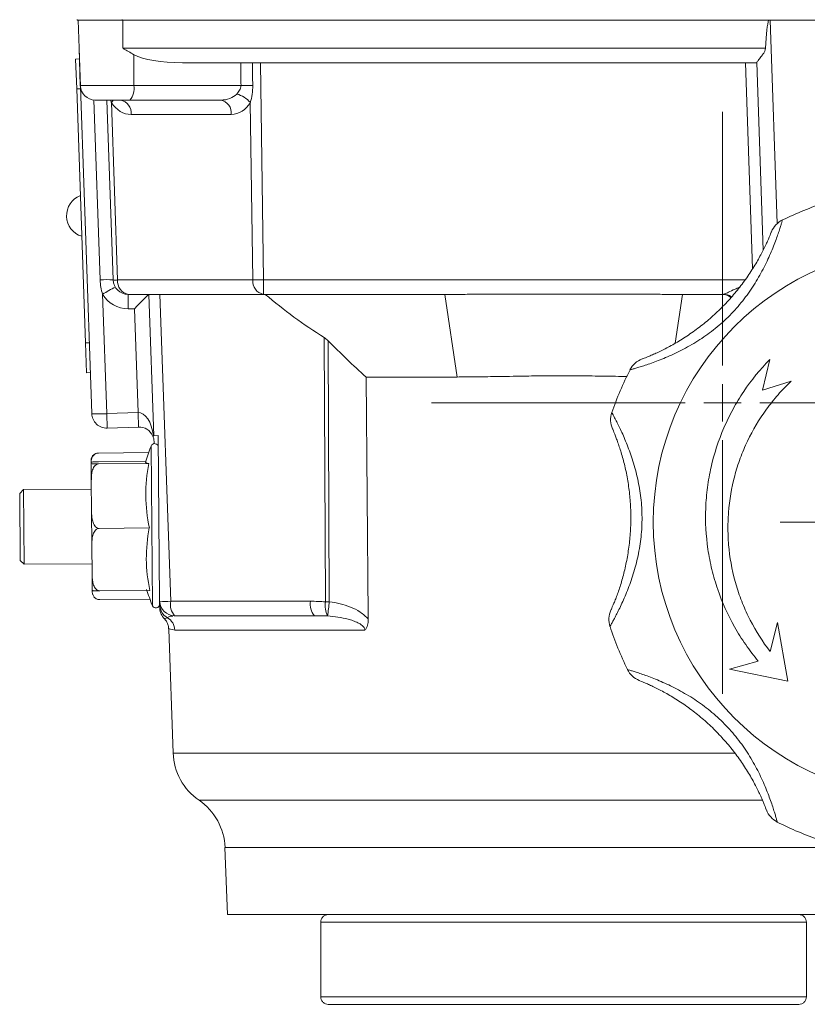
# Model space of a CAD drawing. Header units: millimetres. Extents: x 125 to 768, y -64 to 697.
# Tile 19 of 24: x 568 to 674, y 460 to 592. Entities that reach past the tile are written whole.
import ezdxf

# ---------------------------------------------------------------- set-up
doc = ezdxf.new("R2010")
doc.units = ezdxf.units.MM

# ---------------------------------------------------------------- blocks, each defined once
blk = doc.blocks.new('SW_CENTERMARKSYMBOL_6')
at = {"color": 0, "linetype": 'Continuous', "lineweight": 0}
for p, q in [((0, 5), (0, 20)), ((0, 0), (0, 2.5)), ((-5, 0), (-20, 0)), ((0, 0), (-2.5, 0)), ((0, 0), (2.5, 0)), ((0, 0), (0, -2.5)), ((5, 0), (20, 0)), ((0, -5), (0, -20))]:
    blk.add_line(p, q, dxfattribs=at)
blk = doc.blocks.new('SW_CENTERMARKSYMBOL_7')
at = {"color": 0, "linetype": 'Continuous', "lineweight": 0}
for p, q in [((0, 5), (0, 38.94)), ((0, 0), (0, 2.5)), ((-5, 0), (-38.94, 0)), ((0, 0), (-2.5, 0)), ((0, 0), (2.5, 0)), ((0, 0), (0, -2.5)), ((5, 0), (38.94, 0)), ((0, -5), (0, -38.94))]:
    blk.add_line(p, q, dxfattribs=at)

msp = doc.modelspace()

# ---------------------------------------------------------------- linework, layer by layer
at = {"color": 7, "linetype": 'Continuous', "lineweight": 15}
for p, q in [((575.95, 591.88), (575.95, 591.78)), ((578.13, 591.78), (575.95, 591.78)), ((576.18, 588.01), (576.05, 591.78)), ((578.13, 591.78), (582.04, 591.78)), ((581.95, 591.88), (581.95, 591.78)), ((582.04, 588.01), (582.04, 591.78)), ((582.04, 591.78), (668.47, 591.78)), ((668.47, 591.78), (668.68, 591.78)), ((711.39, 591.78), (668.68, 591.78)), ((576.18, 588.01), (576.35, 583.01)), ((577.89, 539.12), (576.18, 588.01)), ((582.04, 588.01), (668.07, 588.01)), ((576.23, 586.58), (575.73, 586.57)), ((575.73, 586.57), (575.87, 582.57)), ((583.51, 583.01), (583.54, 587.15)), ((666.88, 586.08), (590.01, 586.08)), ((600.45, 586.08), (600.87, 557.01)), ((667.75, 561.01), (666.88, 586.09)), ((576.37, 582.59), (575.87, 582.57)), ((575.87, 582.57), (577.05, 548.59)), ((583.51, 583.01), (597.86, 583.01)), ((582.99, 581.08), (578.35, 581.08)), ((580.76, 557.01), (579.92, 581.08)), ((595.15, 581.08), (582.99, 581.08)), ((580.52, 580.76), (581.35, 557.01)), ((599.46, 557.01), (599.11, 580.76)), ((596.56, 579.15), (583.15, 579.15)), ((581.35, 557.01), (599.46, 557.01)), ((600.87, 557.01), (600.87, 555.08)), ((579.33, 555.09), (579.89, 539.12)), ((600.87, 555.08), (582.76, 555.08)), ((586.2, 536.17), (585.53, 555.08)), ((587.02, 555.08), (588.45, 514.01)), ((625.13, 555.08), (600.87, 555.08)), ((626.81, 544.02), (625.13, 555.08)), ((656.95, 555.08), (655.95, 548.55)), ((662.42, 555.08), (656.95, 555.08)), ((583.6, 553.15), (582.76, 553.15)), ((584.09, 539.26), (583.6, 553.15)), ((577.55, 548.61), (577.05, 548.59)), ((577.05, 548.59), (577.19, 544.59)), ((609.17, 513.94), (609, 549.3)), ((609.52, 548.87), (609.68, 513.94)), ((667.67, 542.25), (668.64, 546.36)), ((577.69, 544.61), (577.19, 544.59)), ((626.81, 544.02), (614.6, 544.02)), ((671.49, 543.46), (667.67, 542.25)), ((579.89, 539.12), (584.09, 539.26)), ((579.89, 539.12), (579.95, 537.19)), ((584.09, 539.26), (584.15, 537.33)), ((584.15, 537.33), (579.95, 537.19)), ((586.2, 536.17), (586.16, 536.17)), ((586.2, 536.17), (586.78, 536.18)), ((586.23, 535.1), (586.22, 535.4)), ((586.78, 536.18), (586.97, 514.01)), ((578.8, 533.85), (585.5, 533.91)), ((577.81, 532.6), (577.81, 532.46)), ((577.83, 530.13), (577.81, 532.46)), ((578.81, 532.68), (585.12, 532.73)), ((578.81, 532.4), (585.52, 532.46)), ((577.83, 530.13), (577.86, 526.02)), ((568.74, 528.95), (568.24, 528.45)), ((568.32, 519.45), (568.24, 528.45)), ((577.84, 529.03), (568.74, 528.95)), ((568.74, 528.95), (568.82, 518.96)), ((577.9, 521.56), (577.86, 526.02)), ((578.88, 523.76), (585.59, 523.82)), ((577.9, 521.56), (577.94, 517.59)), ((568.32, 519.45), (568.82, 518.96)), ((568.82, 518.96), (577.92, 519.03)), ((577.96, 515.47), (577.94, 517.59)), ((577.96, 515.47), (577.96, 515.41)), ((577.96, 515.22), (577.96, 515.41)), ((578.96, 515.41), (585.66, 515.47)), ((578.97, 514.24), (585.67, 514.3)), ((586.97, 514.01), (586.97, 513.61)), ((588.45, 514.01), (607.17, 514.01)), ((586.99, 513.49), (586.98, 513.65)), ((587.64, 511.7), (587.61, 511.7)), ((607.69, 512.08), (588.97, 512.08)), ((608.01, 512.08), (607.69, 512.08)), ((588.19, 510.3), (588.77, 493.71)), ((614.44, 510.15), (589, 510.15)), ((669.68, 511.19), (668.69, 507.29)), ((671.07, 503.31), (669.68, 511.19)), ((667.1, 506), (663.23, 504.91)), ((663.23, 504.91), (671.07, 503.31)), ((595.72, 481.07), (596.04, 472.08)), ((596.04, 472.08), (686.04, 472.08)), ((608.54, 471.08), (608.54, 461.08)), ((608.54, 471.08), (673.54, 471.08)), ((673.54, 461.08), (673.54, 471.08)), ((673.54, 461.08), (608.54, 461.08))]:
    msp.add_line(p, q, dxfattribs=at)
at = {"color": 8, "linetype": 'Continuous', "lineweight": 15}
for p, q in [((668.68, 591.78), (669.63, 564.56)), ((666.34, 558.52), (665.38, 586.08)), ((576.35, 583.01), (583.51, 583.01)), ((579.01, 557.02), (578.17, 581.09)), ((600.87, 557.01), (665.31, 557.01)), ((585.82, 534.79), (586.01, 513.42)), ((609.46, 512.05), (608.01, 512.08)), ((588.77, 493.71), (663.96, 493.71)), ((592.25, 487.39), (667.72, 487.39)), ((686.35, 481.07), (595.72, 481.07))]:
    msp.add_line(p, q, dxfattribs=at)
at = {"color": 8, "linetype": 'Continuous', "lineweight": 15, "flags": 128}
msp.add_lwpolyline([(580.74, 581.08), (580.65, 580.94), (580.52, 580.76)], dxfattribs=at)
at = {"color": 7, "linetype": 'Continuous', "lineweight": 15, "flags": 128}
for points in [[(614.9, 511.59), (614.9, 512.08), (614.6, 544.02)], [(585.52, 532.46), (585.32, 532.49), (585.19, 532.52), (585.11, 532.56), (585.08, 532.59), (585.08, 532.6)]]:
    msp.add_lwpolyline(points, dxfattribs=at)
at = {"color": 7, "linetype": 'Continuous', "lineweight": 15}
msp.add_circle((690.04, 524.58), 37, dxfattribs=at)
for centre, radius, start, end in [((578.35, 583.08), 2, 182, 270), ((581.27, 582.58), 2.28, 318.9748, 11.0181), ((598.79, 535.19), 47.83, 89.2268, 91.1154), ((581.4, 579.35), 1.76, 353.4535, 78.9719), ((594.81, 579.35), 1.76, 353.4535, 78.9719), ((596.24, 578.14), 3.89, 42.2837, 74.3272), ((577.39, 565.61), 2.88, 110.8253, 253.1747), ((690.04, 524.58), 45, 108.0351, 115.9649), ((671.65, 562.34), 3, 115.9649, 158.3649), ((579.83, 545.05), 12, 85.55, 93.9153), ((588.02, 541.58), 16.06, 115.7294, 122.7504), ((581.05, 562.99), 5.99, 267.1981, 272.8019), ((582.76, 557.08), 2, 182, 270), ((583.1, 556.81), 1.76, 173.4535, 258.9719), ((601.21, 556.81), 1.76, 173.4535, 258.9719), ((600.16, 599.96), 42.95, 269.0572, 270.9428), ((582.76, 557.15), 4, 211.018, 270), ((973.86, 553.62), 391.1, 179.7863, 180.0691), ((662.42, 553.09), 1.99, 56.9734, 89.8868), ((652.6, 543.63), 3, 110.6351, 153.0351), ((690.04, 524.58), 45, 153.0351, 160.9649), ((578.89, 553.47), 14.39, 266.0133, 273.9891), ((579.88, 539.19), 2, 182, 272), ((650.33, 538.28), 3, 160.9649, 203.3649), ((584.22, 535.33), 2, 24.6463, 92), ((586.29, 534.61), 0.5, 0.5, 158.9314), ((578.8, 532.86), 1, 130.3132, 180.5), ((612.94, 524.34), 29.06, 158.9314, 163.4868), ((606.69, 528.32), 21.57, 168.9544, 192.0456), ((605.41, 519.82), 20.22, 168.5725, 192.4275), ((578.96, 515.23), 1, 180.5, 197.3663), ((612.94, 524.34), 29.06, 197.5132, 202.0686), ((578.96, 515.23), 1, 217.9148, 230.822), ((587.71, 526.38), 12.39, 266.5724, 273.4276), ((588.97, 514.08), 2, 182, 270), ((590.69, 513.58), 2.28, 168.9819, 221.0252), ((609.41, 513.58), 2.28, 168.9819, 221.0252), ((612.04, 513.42), 2.92, 169.7872, 208.08), ((609.42, 569.51), 55.57, 269.7333, 270.2667), ((440.75, 532.57), 169.95, 353.0653, 353.7081), ((586.47, 513.61), 0.5, 202.0686, 0.5), ((588.97, 513.56), 1.99, 182.0528, 241.0367), ((589, 513.12), 2, 182.0026, 226.1993), ((650.1, 511.58), 3, 155.6351, 198.0351), ((587, 510.09), 2, 1.8075, 59.7431), ((690.04, 524.58), 45, 198.0351, 205.9649), ((652.28, 506.2), 3, 205.9649, 248.3649), ((596.77, 493.99), 8, 182, 235.6082), ((587.73, 480.79), 8, 2, 55.6082), ((670.99, 487.15), 3, 200.6351, 243.0351), ((690.04, 524.58), 45, 243.0351, 250.9649)]:
    msp.add_arc(centre, radius, start, end, dxfattribs=at)
at = {"color": 8, "linetype": 'Continuous', "lineweight": 15}
msp.add_arc((662.42, 553.1), 1.99, 56.8615, 89.9887, dxfattribs=at)
at = {"color": 7, "linetype": 'Continuous', "lineweight": 15}
for centre, major_axis, ratio, start_param, end_param in [((670.67, 534.81), (-2, 57.27), 0.034899, 0.101178, 0.378037), ((590.28, 588.08), (7.47, 0.08), 0.267572, 3.586827, 4.673464), ((607.99, 29.57), (-10.7, 811.13), 0.004764, 0.814627, 0.819816), ((608.5, 29.5), (-11.22, 811.19), 0.002382, 0.814608, 0.819789), ((594.99, 583.08), (2.75, -0.24), 0.72281, 4.831416, 5.759702), ((583.11, 583.15), (-0.13, 4), 0.81623, 2.187773, 3.116059), ((596.41, 583.15), (-0.46, 3.98), 0.81283, 3.047738, 3.976024), ((583.6, 553.08), (1.93, 2), 0.018064, 0.017443, 1.553354), ((662.14, 557.08), (-0.29, 2), 0.17182, 3.116774, 3.13584), ((584.22, 535.33), (-0.14, 3.93), 0.50888, 4.908818, 6.283185)]:
    msp.add_ellipse(centre, major_axis=major_axis, ratio=ratio, start_param=start_param, end_param=end_param, dxfattribs=at)
for points, knots in [([(583.54, 587.15), (583.29, 587.29), (583.04, 587.43), (582.67, 587.65), (582.54, 587.72), (582.29, 587.87), (582.16, 587.94), (582.04, 588.01)], [0, 0, 0, 0, 0.5, 0.5, 0.75, 0.75, 1, 1, 1, 1]), ([(666.88, 586.09), (666.88, 586.1), (666.89, 586.12), (666.94, 586.19), (666.97, 586.24), (667.06, 586.35), (667.11, 586.42), (667.23, 586.56), (667.29, 586.64), (667.42, 586.81), (667.49, 586.9), (667.64, 587.09), (667.71, 587.19), (667.84, 587.4), (667.91, 587.51), (668.02, 587.75), (668.06, 587.88), (668.07, 588.01)], [0, 0, 0, 0, 0.125, 0.125, 0.25, 0.25, 0.375, 0.375, 0.5, 0.5, 0.625, 0.625, 0.75, 0.75, 0.875, 0.875, 1, 1, 1, 1]), ([(597.29, 581.89), (597.43, 582.04), (597.57, 582.2), (597.73, 582.48), (597.78, 582.58), (597.85, 582.79), (597.86, 582.9), (597.86, 583.01)], [0, 0, 0, 0, 0.5, 0.5, 0.75, 0.75, 1, 1, 1, 1]), ([(599.44, 583.02), (599.44, 582.63), (599.41, 582.24), (599.3, 581.48), (599.21, 581.11), (599.11, 580.76)], [0, 0, 0, 0, 0.5, 0.5, 1, 1, 1, 1]), ([(670.33, 565.04), (670.33, 565.04), (670.3, 564.93), (670.2, 564.59), (670.16, 564.45), (670.06, 564.12), (670, 563.93), (669.86, 563.5), (669.78, 563.26), (669.6, 562.75), (669.5, 562.48), (669.18, 561.61), (668.91, 560.96), (668.32, 559.61), (667.98, 558.91), (667.4, 557.83), (667.2, 557.47), (666.77, 556.75), (666.55, 556.39), (665.86, 555.33), (665.35, 554.64), (664.54, 553.64), (664.25, 553.31), (663.66, 552.66), (663.36, 552.34), (662.42, 551.43), (661.77, 550.86), (660.42, 549.8), (659.72, 549.3), (658.64, 548.62), (658.27, 548.4), (657.55, 547.99), (657.18, 547.79), (656.46, 547.42), (656.11, 547.25), (655.4, 546.92), (655.04, 546.76), (654.02, 546.33), (653.38, 546.09), (652.51, 545.78), (652.23, 545.68), (651.71, 545.51), (651.48, 545.44), (651.05, 545.31), (650.86, 545.25), (650.53, 545.15), (650.39, 545.11), (650.16, 545.05), (650.07, 545.03), (649.96, 545), (649.93, 544.99), (649.93, 544.99)], [0, 0, 0, 0, 0.0625, 0.0625, 0.09375, 0.09375, 0.125, 0.125, 0.15625, 0.15625, 0.1875, 0.1875, 0.25, 0.25, 0.3125, 0.3125, 0.34375, 0.34375, 0.375, 0.375, 0.4375, 0.4375, 0.46875, 0.46875, 0.5, 0.5, 0.5625, 0.5625, 0.625, 0.625, 0.65625, 0.65625, 0.6875, 0.6875, 0.71875, 0.71875, 0.75, 0.75, 0.8125, 0.8125, 0.84375, 0.84375, 0.875, 0.875, 0.90625, 0.90625, 0.9375, 0.9375, 0.96875, 0.96875, 1, 1, 1, 1]), ([(651.55, 546.44), (651.55, 546.44), (651.57, 546.44), (651.67, 546.48), (651.74, 546.51), (651.92, 546.58), (652.04, 546.63), (652.32, 546.74), (652.47, 546.8), (652.82, 546.95), (653.02, 547.03), (653.44, 547.22), (653.67, 547.33), (654.38, 547.67), (654.89, 547.93), (655.98, 548.53), (656.54, 548.86), (657.39, 549.4), (657.67, 549.59), (658.24, 549.97), (658.52, 550.18), (659.36, 550.8), (659.91, 551.23), (660.97, 552.14), (661.49, 552.61), (662.5, 553.6), (662.99, 554.12), (663.92, 555.18), (664.36, 555.71), (665.2, 556.81), (665.6, 557.37), (666.35, 558.49), (666.69, 559.05), (667.15, 559.85), (667.29, 560.11), (667.57, 560.62), (667.69, 560.87), (667.93, 561.34), (668.04, 561.57), (668.23, 561.98), (668.32, 562.18), (668.48, 562.53), (668.54, 562.69), (668.66, 562.96), (668.71, 563.07), (668.82, 563.36), (668.86, 563.45), (668.86, 563.45)], [0, 0, 0, 0, 0.03125, 0.03125, 0.0625, 0.0625, 0.09375, 0.09375, 0.125, 0.125, 0.15625, 0.15625, 0.1875, 0.1875, 0.25, 0.25, 0.3125, 0.3125, 0.34375, 0.34375, 0.375, 0.375, 0.4375, 0.4375, 0.5, 0.5, 0.5625, 0.5625, 0.625, 0.625, 0.6875, 0.6875, 0.75, 0.75, 0.78125, 0.78125, 0.8125, 0.8125, 0.84375, 0.84375, 0.875, 0.875, 0.90625, 0.90625, 0.9375, 0.9375, 1, 1, 1, 1]), ([(579.33, 555.09), (579.23, 555.4), (579.16, 555.72), (579.05, 556.37), (579.02, 556.69), (579.01, 557.02)], [0, 0, 0, 0, 0.5, 0.5, 1, 1, 1, 1]), ([(601.1, 555.08), (602.35, 554.03), (603.64, 553.02), (606.27, 551.08), (607.62, 550.16), (609, 549.3)], [0, 0, 0, 0, 0.5, 0.5, 1, 1, 1, 1]), ([(625.13, 555.08), (625.79, 555.08), (627.12, 555.08), (629.11, 555.09), (631.1, 555.09), (633.09, 555.1), (635.08, 555.1), (637.07, 555.11), (639.06, 555.11), (641.05, 555.11), (643.04, 555.11), (645.03, 555.11), (647.02, 555.1), (649, 555.1), (650.99, 555.09), (652.98, 555.09), (654.96, 555.08), (656.29, 555.08), (656.95, 555.08)], [0, 0, 0, 0, 0.062633, 0.12524, 0.187823, 0.250385, 0.312926, 0.375448, 0.437953, 0.500443, 0.562919, 0.625382, 0.687835, 0.750279, 0.812716, 0.875147, 0.937575, 1, 1, 1, 1]), ([(663.43, 554.66), (663.26, 554.79), (662.93, 555.02), (662.48, 555.06), (662.27, 555.08)], [0, 0, 0, 0, 0.527957, 1, 1, 1, 1]), ([(668.64, 546.36), (667.34, 545.03), (666.17, 543.6), (664.64, 541.31), (664.16, 540.53), (663.5, 539.31), (663.28, 538.9), (662.88, 538.07), (662.68, 537.64), (661.76, 535.52), (661.19, 533.77), (660.58, 531.08), (660.42, 530.17), (660.24, 528.8), (660.19, 528.33), (660.11, 527.41), (660.08, 526.94), (659.99, 524.64), (660.09, 522.81), (660.49, 520.07), (660.67, 519.16), (661.11, 517.35), (661.37, 516.47), (662.26, 513.86), (663.02, 512.18), (664.38, 509.77), (664.88, 508.98), (665.94, 507.45), (666.5, 506.71), (667.1, 506)], [0, 0, 0, 0, 0.125, 0.125, 0.1875, 0.1875, 0.21875, 0.21875, 0.25, 0.25, 0.375, 0.375, 0.4375, 0.4375, 0.46875, 0.46875, 0.5, 0.5, 0.625, 0.625, 0.6875, 0.6875, 0.75, 0.75, 0.875, 0.875, 0.9375, 0.9375, 1, 1, 1, 1]), ([(649.55, 544.09), (648.5, 544.11), (646.43, 544.14), (643.57, 544.18), (640.99, 544.2), (638.42, 544.18), (635.42, 544.14), (632.2, 544.08), (629.26, 544.04), (627.54, 544.03), (626.81, 544.02)], [0, 0, 0, 0, 0.138848, 0.272493, 0.374761, 0.476494, 0.609006, 0.767091, 0.901195, 1, 1, 1, 1]), ([(668.69, 507.29), (667.67, 508.61), (666.78, 510.01), (665.65, 512.21), (665.3, 512.96), (664.84, 514.11), (664.69, 514.5), (664.42, 515.29), (664.29, 515.68), (663.69, 517.68), (663.36, 519.29), (663.1, 521.75), (663.05, 522.58), (663.03, 523.83), (663.03, 524.25), (663.06, 525.08), (663.08, 525.5), (663.24, 527.56), (663.51, 529.19), (664.15, 531.58), (664.4, 532.37), (664.98, 533.94), (665.3, 534.71), (666.37, 536.95), (667.21, 538.36), (668.68, 540.38), (669.2, 541.03), (670.3, 542.28), (670.88, 542.89), (671.49, 543.46)], [0, 0, 0, 0, 0.125, 0.125, 0.1875, 0.1875, 0.21875, 0.21875, 0.25, 0.25, 0.375, 0.375, 0.4375, 0.4375, 0.46875, 0.46875, 0.5, 0.5, 0.625, 0.625, 0.6875, 0.6875, 0.75, 0.75, 0.875, 0.875, 0.9375, 0.9375, 1, 1, 1, 1]), ([(647.5, 539.26), (647.5, 539.26), (647.56, 539.16), (647.72, 538.84), (647.79, 538.71), (647.95, 538.41), (648.05, 538.23), (648.25, 537.83), (648.36, 537.61), (648.6, 537.12), (648.72, 536.86), (649.11, 536.01), (649.38, 535.37), (649.91, 533.99), (650.17, 533.26), (650.52, 532.09), (650.64, 531.69), (650.84, 530.88), (650.94, 530.47), (651.19, 529.23), (651.33, 528.39), (651.46, 527.1), (651.49, 526.66), (651.53, 525.79), (651.54, 525.35), (651.53, 524.04), (651.47, 523.18), (651.27, 521.47), (651.12, 520.63), (650.84, 519.38), (650.74, 518.96), (650.51, 518.16), (650.4, 517.76), (650.15, 516.99), (650.02, 516.62), (649.75, 515.88), (649.61, 515.52), (649.19, 514.49), (648.91, 513.87), (648.51, 513.03), (648.38, 512.77), (648.14, 512.29), (648.02, 512.07), (647.82, 511.67), (647.72, 511.5), (647.55, 511.19), (647.48, 511.06), (647.37, 510.86), (647.32, 510.78), (647.26, 510.68), (647.25, 510.65), (647.25, 510.65)], [0, 0, 0, 0, 0.0625, 0.0625, 0.09375, 0.09375, 0.125, 0.125, 0.15625, 0.15625, 0.1875, 0.1875, 0.25, 0.25, 0.3125, 0.3125, 0.34375, 0.34375, 0.375, 0.375, 0.4375, 0.4375, 0.46875, 0.46875, 0.5, 0.5, 0.5625, 0.5625, 0.625, 0.625, 0.65625, 0.65625, 0.6875, 0.6875, 0.71875, 0.71875, 0.75, 0.75, 0.8125, 0.8125, 0.84375, 0.84375, 0.875, 0.875, 0.90625, 0.90625, 0.9375, 0.9375, 0.96875, 0.96875, 1, 1, 1, 1]), ([(647.37, 512.82), (647.37, 512.82), (647.38, 512.84), (647.42, 512.94), (647.45, 513), (647.53, 513.19), (647.58, 513.3), (647.7, 513.58), (647.76, 513.73), (647.91, 514.09), (647.99, 514.28), (648.15, 514.71), (648.24, 514.95), (648.5, 515.69), (648.68, 516.24), (649.03, 517.44), (649.19, 518.07), (649.4, 519.05), (649.47, 519.38), (649.6, 520.05), (649.65, 520.4), (649.81, 521.43), (649.89, 522.12), (650, 523.52), (650.03, 524.22), (650.04, 525.63), (650.03, 526.35), (649.94, 527.75), (649.87, 528.44), (649.69, 529.81), (649.58, 530.48), (649.31, 531.81), (649.16, 532.44), (648.92, 533.33), (648.83, 533.62), (648.66, 534.18), (648.58, 534.44), (648.41, 534.94), (648.33, 535.18), (648.17, 535.61), (648.1, 535.81), (647.96, 536.17), (647.9, 536.33), (647.79, 536.6), (647.74, 536.72), (647.62, 537), (647.58, 537.09), (647.58, 537.09)], [0, 0, 0, 0, 0.03125, 0.03125, 0.0625, 0.0625, 0.09375, 0.09375, 0.125, 0.125, 0.15625, 0.15625, 0.1875, 0.1875, 0.25, 0.25, 0.3125, 0.3125, 0.34375, 0.34375, 0.375, 0.375, 0.4375, 0.4375, 0.5, 0.5, 0.5625, 0.5625, 0.625, 0.625, 0.6875, 0.6875, 0.75, 0.75, 0.78125, 0.78125, 0.8125, 0.8125, 0.84375, 0.84375, 0.875, 0.875, 0.90625, 0.90625, 0.9375, 0.9375, 1, 1, 1, 1]), ([(586.22, 535.4), (586.21, 535.66), (586.16, 535.85), (586.1, 536.04), (586.08, 536.09), (586.05, 536.15), (586.04, 536.17), (586.04, 536.17)], [0, 0, 0, 0, 0.5, 0.5, 0.75, 0.75, 1, 1, 1, 1]), ([(578.8, 533.85), (578.67, 533.85), (578.55, 533.82), (578.35, 533.73), (578.27, 533.68), (578.14, 533.57), (578.08, 533.5), (578, 533.38), (577.96, 533.31), (577.88, 533.12), (577.85, 532.98), (577.81, 532.71), (577.81, 532.58), (577.81, 532.45)], [0, 0, 0, 0, 0.125, 0.125, 0.25, 0.25, 0.375, 0.375, 0.5, 0.5, 0.75, 0.75, 1, 1, 1, 1]), ([(578.17, 533.6), (578.2, 533.64), (578.26, 533.71), (578.44, 533.79), (578.62, 533.84), (578.75, 533.84), (578.8, 533.85)], [0, 0, 0, 0, 0.29312, 0.562842, 0.83495, 1, 1, 1, 1]), ([(578.81, 532.68), (578.68, 532.68), (578.56, 532.68), (578.36, 532.67), (578.28, 532.67), (578.08, 532.66), (578, 532.65), (577.88, 532.63), (577.85, 532.63), (577.81, 532.61), (577.81, 532.6), (577.81, 532.6)], [0, 0, 0, 0, 0.125, 0.125, 0.25, 0.25, 0.5, 0.5, 0.75, 0.75, 1, 1, 1, 1]), ([(577.81, 532.46), (577.81, 532.46), (577.81, 532.45), (577.85, 532.44), (577.89, 532.43), (578, 532.42), (578.08, 532.41), (578.28, 532.4), (578.36, 532.4), (578.51, 532.4), (578.56, 532.4), (578.68, 532.4), (578.74, 532.4), (578.81, 532.4)], [0, 0, 0, 0, 0.25, 0.25, 0.5, 0.5, 0.75, 0.75, 0.875, 0.875, 0.9375, 0.9375, 1, 1, 1, 1]), ([(578.81, 532.4), (578.68, 532.4), (578.56, 532.35), (578.36, 532.22), (578.28, 532.13), (578.08, 531.85), (578.01, 531.64), (577.9, 531.21), (577.87, 531), (577.83, 530.56), (577.83, 530.35), (577.83, 530.13)], [0, 0, 0, 0, 0.125, 0.125, 0.25, 0.25, 0.5, 0.5, 0.75, 0.75, 1, 1, 1, 1]), ([(577.86, 526.02), (577.87, 525.8), (577.87, 525.58), (577.92, 525.15), (577.95, 524.93), (578.07, 524.51), (578.15, 524.3), (578.35, 524.02), (578.43, 523.94), (578.59, 523.84), (578.64, 523.81), (578.76, 523.77), (578.82, 523.76), (578.88, 523.76)], [0, 0, 0, 0, 0.25, 0.25, 0.5, 0.5, 0.75, 0.75, 0.875, 0.875, 0.9375, 0.9375, 1, 1, 1, 1]), ([(578.88, 523.76), (578.76, 523.76), (578.64, 523.72), (578.44, 523.59), (578.36, 523.5), (578.23, 523.32), (578.17, 523.23), (578.09, 523.03), (578.05, 522.93), (577.97, 522.62), (577.94, 522.41), (577.91, 521.99), (577.9, 521.78), (577.9, 521.56)], [0, 0, 0, 0, 0.125, 0.125, 0.25, 0.25, 0.375, 0.375, 0.5, 0.5, 0.75, 0.75, 1, 1, 1, 1]), ([(577.94, 517.59), (577.94, 517.38), (577.95, 517.17), (577.99, 516.75), (578.02, 516.54), (578.14, 516.13), (578.22, 515.93), (578.43, 515.66), (578.51, 515.57), (578.66, 515.48), (578.71, 515.45), (578.83, 515.42), (578.89, 515.41), (578.96, 515.41)], [0, 0, 0, 0, 0.25, 0.25, 0.5, 0.5, 0.75, 0.75, 0.875, 0.875, 0.9375, 0.9375, 1, 1, 1, 1]), ([(578.96, 515.41), (578.83, 515.41), (578.71, 515.41), (578.51, 515.41), (578.43, 515.41), (578.23, 515.42), (578.15, 515.42), (578.03, 515.44), (578, 515.44), (577.96, 515.46), (577.96, 515.46), (577.96, 515.47)], [0, 0, 0, 0, 0.125, 0.125, 0.25, 0.25, 0.5, 0.5, 0.75, 0.75, 1, 1, 1, 1]), ([(577.96, 515.41), (577.96, 515.3), (577.96, 515.18), (578.01, 514.96), (578.04, 514.84), (578.16, 514.62), (578.24, 514.52), (578.44, 514.37), (578.52, 514.33), (578.67, 514.28), (578.72, 514.26), (578.84, 514.24), (578.9, 514.24), (578.97, 514.24)], [0, 0, 0, 0, 0.25, 0.25, 0.5, 0.5, 0.75, 0.75, 0.875, 0.875, 0.9375, 0.9375, 1, 1, 1, 1]), ([(609.68, 513.94), (610.17, 513.89), (610.65, 513.8), (611.59, 513.57), (612.05, 513.42), (612.95, 513.06), (613.4, 512.84), (614.01, 512.43), (614.21, 512.28), (614.58, 511.96), (614.75, 511.78), (614.9, 511.59)], [0, 0, 0, 0, 0.25, 0.25, 0.5, 0.5, 0.75, 0.75, 0.875, 0.875, 1, 1, 1, 1]), ([(587, 513.09), (587, 513.11), (587, 513.13), (586.99, 513.41), (586.99, 513.49)], [0, 0, 0, 0, 0.735784, 1, 1, 1, 1]), ([(587.59, 511.68), (587.62, 511.66), (587.67, 511.61), (587.84, 511.41), (588.06, 511.02), (588.19, 510.64), (588.17, 510.38), (588.17, 510.31)], [0, 0, 0, 0, 0.185181, 0.464406, 0.659043, 0.903356, 1, 1, 1, 1]), ([(614.44, 510.15), (614.44, 510.21), (614.43, 510.27), (614.4, 510.39), (614.37, 510.44), (614.27, 510.6), (614.19, 510.68), (613.92, 510.92), (613.72, 511.04), (613.3, 511.24), (613.08, 511.33), (612.64, 511.49), (612.42, 511.55), (611.74, 511.73), (611.29, 511.82), (610.38, 511.97), (609.92, 512.02), (609.46, 512.05)], [0, 0, 0, 0, 0.03125, 0.03125, 0.0625, 0.0625, 0.125, 0.125, 0.25, 0.25, 0.375, 0.375, 0.5, 0.5, 0.75, 0.75, 1, 1, 1, 1]), ([(614.9, 511.59), (614.9, 511.32), (614.87, 511.06), (614.76, 510.69), (614.71, 510.57), (614.6, 510.35), (614.52, 510.24), (614.44, 510.15)], [0, 0, 0, 0, 0.5, 0.5, 0.75, 0.75, 1, 1, 1, 1]), ([(649.58, 504.88), (649.58, 504.88), (649.69, 504.85), (650.03, 504.75), (650.17, 504.71), (650.5, 504.6), (650.69, 504.54), (651.12, 504.4), (651.36, 504.32), (651.87, 504.15), (652.14, 504.05), (653.01, 503.72), (653.66, 503.46), (655.01, 502.87), (655.71, 502.53), (656.79, 501.95), (657.15, 501.75), (657.87, 501.32), (658.23, 501.1), (659.29, 500.4), (659.98, 499.9), (660.98, 499.08), (661.31, 498.8), (661.96, 498.21), (662.28, 497.9), (663.19, 496.97), (663.76, 496.32), (664.82, 494.97), (665.32, 494.27), (666, 493.18), (666.22, 492.82), (666.63, 492.09), (666.83, 491.73), (667.2, 491.01), (667.37, 490.65), (667.7, 489.94), (667.86, 489.59), (668.29, 488.57), (668.53, 487.93), (668.84, 487.05), (668.94, 486.77), (669.11, 486.26), (669.18, 486.03), (669.31, 485.6), (669.37, 485.41), (669.47, 485.07), (669.51, 484.93), (669.57, 484.71), (669.59, 484.62), (669.62, 484.51), (669.63, 484.48), (669.63, 484.48)], [0, 0, 0, 0, 0.0625, 0.0625, 0.09375, 0.09375, 0.125, 0.125, 0.15625, 0.15625, 0.1875, 0.1875, 0.25, 0.25, 0.3125, 0.3125, 0.34375, 0.34375, 0.375, 0.375, 0.4375, 0.4375, 0.46875, 0.46875, 0.5, 0.5, 0.5625, 0.5625, 0.625, 0.625, 0.65625, 0.65625, 0.6875, 0.6875, 0.71875, 0.71875, 0.75, 0.75, 0.8125, 0.8125, 0.84375, 0.84375, 0.875, 0.875, 0.90625, 0.90625, 0.9375, 0.9375, 0.96875, 0.96875, 1, 1, 1, 1]), ([(668.18, 486.09), (668.18, 486.09), (668.17, 486.12), (668.14, 486.21), (668.11, 486.28), (668.04, 486.47), (667.99, 486.59), (667.88, 486.86), (667.82, 487.02), (667.67, 487.37), (667.59, 487.57), (667.4, 487.99), (667.29, 488.21), (666.95, 488.92), (666.69, 489.44), (666.09, 490.53), (665.76, 491.09), (665.22, 491.94), (665.03, 492.22), (664.65, 492.78), (664.44, 493.07), (663.82, 493.91), (663.39, 494.46), (662.48, 495.52), (662.01, 496.04), (661.02, 497.05), (660.5, 497.54), (659.44, 498.47), (658.91, 498.91), (657.81, 499.75), (657.25, 500.15), (656.13, 500.89), (655.57, 501.23), (654.77, 501.69), (654.51, 501.84), (654, 502.11), (653.75, 502.24), (653.28, 502.48), (653.05, 502.58), (652.64, 502.78), (652.44, 502.87), (652.09, 503.02), (651.93, 503.09), (651.66, 503.21), (651.54, 503.25), (651.26, 503.37), (651.17, 503.41), (651.17, 503.41)], [0, 0, 0, 0, 0.03125, 0.03125, 0.0625, 0.0625, 0.09375, 0.09375, 0.125, 0.125, 0.15625, 0.15625, 0.1875, 0.1875, 0.25, 0.25, 0.3125, 0.3125, 0.34375, 0.34375, 0.375, 0.375, 0.4375, 0.4375, 0.5, 0.5, 0.5625, 0.5625, 0.625, 0.625, 0.6875, 0.6875, 0.75, 0.75, 0.78125, 0.78125, 0.8125, 0.8125, 0.84375, 0.84375, 0.875, 0.875, 0.90625, 0.90625, 0.9375, 0.9375, 1, 1, 1, 1]), ([(608.54, 471.08), (608.54, 471.2), (608.56, 471.33), (608.66, 471.57), (608.73, 471.69), (608.93, 471.89), (609.05, 471.96), (609.29, 472.06), (609.42, 472.08), (609.54, 472.08)], [0, 0, 0, 0, 0.25, 0.25, 0.5, 0.5, 0.75, 0.75, 1, 1, 1, 1]), ([(673.54, 471.08), (673.54, 471.2), (673.51, 471.33), (673.42, 471.57), (673.34, 471.69), (673.15, 471.89), (673.03, 471.96), (672.78, 472.06), (672.65, 472.08), (672.54, 472.08)], [0, 0, 0, 0, 0.25, 0.25, 0.5, 0.5, 0.75, 0.75, 1, 1, 1, 1]), ([(608.54, 461.08), (608.54, 460.97), (608.56, 460.84), (608.66, 460.59), (608.73, 460.47), (608.93, 460.28), (609.05, 460.2), (609.29, 460.11), (609.42, 460.08), (609.54, 460.08)], [0, 0, 0, 0, 0.25, 0.25, 0.5, 0.5, 0.75, 0.75, 1, 1, 1, 1]), ([(672.54, 460.08), (672.54, 460.08), (672.45, 460.08), (672.06, 460.08), (671.75, 460.08), (670.81, 460.08), (670.18, 460.08), (668.52, 460.08), (667.5, 460.08), (664.98, 460.08), (663.48, 460.08), (660.01, 460.08), (658.04, 460.08), (653.68, 460.08), (651.3, 460.08), (646.29, 460.08), (643.66, 460.08), (638.41, 460.08), (635.79, 460.08), (630.78, 460.08), (628.39, 460.08), (624.03, 460.08), (622.06, 460.08), (618.59, 460.08), (617.1, 460.08), (614.58, 460.08), (613.55, 460.08), (611.89, 460.08), (611.27, 460.08), (610.33, 460.08), (610.01, 460.08), (609.62, 460.08), (609.54, 460.08), (609.54, 460.08)], [0, 0, 0, 0, 0.0625, 0.0625, 0.125, 0.125, 0.1875, 0.1875, 0.25, 0.25, 0.3125, 0.3125, 0.375, 0.375, 0.4375, 0.4375, 0.5, 0.5, 0.5625, 0.5625, 0.625, 0.625, 0.6875, 0.6875, 0.75, 0.75, 0.8125, 0.8125, 0.875, 0.875, 0.9375, 0.9375, 1, 1, 1, 1]), ([(673.54, 461.08), (673.54, 460.97), (673.51, 460.84), (673.42, 460.59), (673.34, 460.47), (673.15, 460.28), (673.03, 460.2), (672.78, 460.11), (672.65, 460.08), (672.54, 460.08)], [0, 0, 0, 0, 0.25, 0.25, 0.5, 0.5, 0.75, 0.75, 1, 1, 1, 1])]:
    msp.add_open_spline(points, degree=3, knots=knots, dxfattribs=at)
at = {"color": 8, "linetype": 'Continuous', "lineweight": 15}
for points, knots in [([(580.52, 580.76), (580.51, 580.79), (580.47, 580.9), (580.45, 581.01), (580.44, 581.08)], [0, 0, 0, 0, 0.328908, 1, 1, 1, 1]), ([(662.43, 555.08), (662.46, 555.09), (662.51, 555.11), (662.73, 555.19), (663.18, 555.4), (663.85, 555.72), (664.38, 555.94), (664.59, 556.03)], [0, 0, 0, 0, 0.130896, 0.184342, 0.409569, 0.778482, 1, 1, 1, 1]), ([(588.01, 511.82), (587.9, 511.78), (587.65, 511.68), (587.64, 511.69), (587.64, 511.7)], [0, 0, 0, 0, 0.426489, 1, 1, 1, 1]), ([(588.72, 512.04), (588.61, 512.03), (588.32, 512), (588.13, 511.89), (588.01, 511.82)], [0, 0, 0, 0, 0.359161, 1, 1, 1, 1]), ([(589, 510.15), (588.59, 510.25), (588.09, 510.37), (588.26, 510.31), (588.29, 510.3)], [0, 0, 0, 0, 0.815487, 1, 1, 1, 1])]:
    msp.add_open_spline(points, degree=3, knots=knots, dxfattribs=at)
at = {"color": 7, "linetype": 'Continuous', "lineweight": 15}
for points in [[(609, 549.3), (609.19, 549.18), (609.36, 549.03), (609.52, 548.87)], [(609.52, 548.87), (611.17, 547.21), (612.86, 545.58), (614.6, 544.02)], [(607.17, 514.01), (607.84, 514.01), (608.5, 513.99), (609.17, 513.94)]]:
    msp.add_open_spline(points, degree=3, dxfattribs=at)

# ---------------------------------------------------------------- block references
at = {"color": 7, "linetype": 'Continuous', "lineweight": 0}
for name, p in [('SW_CENTERMARKSYMBOL_7', (662.32, 540.58)), ('SW_CENTERMARKSYMBOL_6', (690.04, 524.58))]:
    msp.add_blockref(name, p, dxfattribs=at)

doc.saveas('drawing.dxf')
